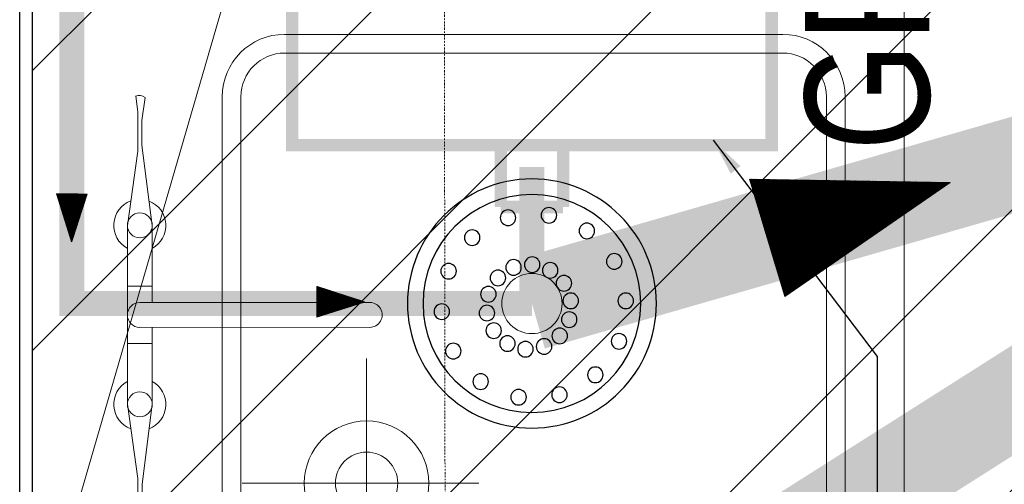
# Model space of a CAD drawing. Header units: millimetres. Extents: x 103872 to 294171, y 5570 to 32737.
# Tile 67 of 117: x 134548 to 135339, y 8952 to 9325. Entities that reach past the tile are written whole.
import ezdxf

# ---------------------------------------------------------------- set-up
doc = ezdxf.new("R2010")
doc.units = ezdxf.units.MM
doc.header["$LTSCALE"] = 2.5
doc.linetypes.add('CONTINOUS', pattern=[0])
doc.linetypes.add('DASHDOT2', pattern=[0.5, 0.25, -0.125, 0, -0.125])
for name, color, linetype, lineweight in [('00-ABM-PHE-DRAINAGE TEXT', 7, 'Continuous', 18), ('00-ABM-WASTE PIPE', 3, 'Continuous', 0), ('CKD Equipments', 252, 'Continuous', 0), ('Dimension', 40, 'Continuous', 0), ('Flow Direction', 1, 'Continuous', 0), ('FURNITURES', 30, 'Continuous', 15), ('GREASE TRAP', 6, 'Continuous', 5), ('K Equipment', 30, 'Continuous', 9), ('WALL', 132, 'Continuous', 25)]:
    doc.layers.add(name, color=color, linetype=linetype, lineweight=lineweight)
doc.layers.add('CKD Plumbing', color=6, linetype='Continuous')
doc.styles.add('arial 0.80', font='arial.ttf', dxfattribs={"width": 0.8})
doc.styles.get("Standard").update_dxf_attribs({"font": 'GOTHIC.TTF'})
doc.dimstyles.new('AJKD_30', dxfattribs={"dimscale": 30, "dimtxt": 2, "dimasz": 1, "dimexe": 0.8, "dimexo": 0.8, "dimgap": 0.5, "dimtad": 1, "dimdec": 0, "dimzin": 0, "dimdsep": 46, "dimtxsty": 'Standard', "dimblk": 'ARCHTICK', "dimcen": 0.125, "dimclrd": 251, "dimclre": 251, "dimclrt": 42, "dimadec": 0, "dimazin": 0, "dimtfac": 1, "dimtdec": 0, "dimtix": 1, "dimtmove": 0, "dimatfit": 3, "dimfxl": 1, "dimtolj": 1, "dimtzin": 0, "dimarcsym": 1})

# ---------------------------------------------------------------- blocks, each defined once
blk = doc.blocks.new('*U43')
at = {"color": 8}
blk.add_lwpolyline([(0, -100), (6936.3, -100), (6936.3, -90), (0, -90)], close=True, dxfattribs=at)
blk = doc.blocks.new('awreg')
at = {"layer": 'K Equipment', "color": 8}
for p, q in [((60804.5, 14506.41, -7.42), (60745.06, 14498.12, -7.42)), ((60804.5, 14506.41, -7.42), (60947.98, 14506.41, -7.42)), ((60853.28, 14486.4, -7.42), (60853.27, 14506.41, -7.42)), ((60899.2, 14486.4, -7.42), (60899.2, 14506.4, -7.42)), ((60947.98, 14506.41, -7.42), (61007.42, 14498.14, -7.42)), ((60713.49, 14498.12, -7.42), (60700.74, 14499.75, -7.42)), ((60713.49, 14498.12, -7.42), (60745.06, 14498.12, -7.42)), ((61038.98, 14498.13, -7.42), (61007.42, 14498.14, -7.42)), ((61038.98, 14498.13, -7.42), (61051.76, 14499.75, -7.42)), ((60720.25, 14494.67, -7.42), (60701.87, 14492.1, -7.42)), ((60720.25, 14494.67, -7.42), (60740.26, 14494.66, -7.42)), ((60804.51, 14486.4, -7.42), (60740.26, 14494.66, -7.42)), ((60866.24, 14496.41, -7.42), (60866.22, 14311.87, -7.42)), ((60886.24, 14496.4, -7.42), (60886.22, 14311.87, -7.42)), ((60947.98, 14486.41, -7.42), (61012.25, 14494.67, -7.42)), ((61032.24, 14494.67, -7.42), (61012.25, 14494.67, -7.42)), ((61032.24, 14494.67, -7.42), (61050.63, 14492.12, -7.42)), ((60804.51, 14486.4, -7.42), (60866.23, 14486.4, -7.42)), ((60886.25, 14486.4, -7.42), (60947.98, 14486.41, -7.42)), ((60701.19, 14430.21, -7.42), (61051.19, 14430.24, -7.42)), ((60701.19, 14415.21, -7.42), (61051.19, 14415.24, -7.42)), ((60741.2, 14224.36, -7.42), (60741.19, 14414.36, -7.42)), ((60651.19, 14380.2, -7.42), (60651.22, 13980.2, -7.42)), ((60666.19, 14380.21, -7.42), (60666.22, 13980.21, -7.42)), ((61086.19, 14380.24, -7.42), (61086.22, 13980.24, -7.42)), ((61101.19, 14380.24, -7.42), (61101.22, 13980.24, -7.42)), ((60651.19, 14314.35, -7.42), (60841.19, 14314.37, -7.42)), ((60701.22, 13945.21, -7.42), (61051.22, 13945.24, -7.42)), ((60701.22, 13930.21, -7.42), (61051.22, 13930.24, -7.42))]:
    blk.add_line(p, q, dxfattribs=at)
for centre, radius in [((60804.49, 14496.42, -7.42), 10), ((60947.95, 14496.42, -7.42), 10), ((60947.96, 14496.42, -7.42), 10), ((60741.19, 14314.36, -7.42), 50), ((60741.19, 14314.36, -7.42), 25)]:
    blk.add_circle(centre, radius, dxfattribs=at)
for centre, radius, start, end in [((60804.49, 14496.42, -7.42), 20.92, 28.55393, 159.67938), ((60947.96, 14496.43, -7.42), 20.92, 20.32735, 151.4528), ((60876.22, 14496.42, -7.42), 10, 0.00444, 180.00337), ((60707.62, 14496.89, -7.42), 7.49, 157.38568, 219.58356), ((61044.83, 14496.91, -7.42), 7.49, 320.42318, 22.62106), ((60804.49, 14496.42, -7.42), 20.92, 200.96581, 331.4528), ((60947.96, 14496.43, -7.42), 20.92, 208.55393, 339.04093), ((60701.19, 14380.21, -7.42), 50, 90.00405, 180.00405), ((61051.19, 14380.24, -7.42), 50, 0.00405, 90.00405), ((60701.19, 14380.21, -7.42), 35, 90.00405, 180.00405), ((61051.19, 14380.24, -7.42), 35, 0.00405, 90.00405), ((60876.22, 14311.87, -7.42), 10, 180.00337, 0.00337), ((60701.22, 13980.21, -7.42), 50, 180.00405, 270.00405), ((60701.22, 13980.21, -7.42), 35, 180.00405, 270.00405), ((61051.22, 13980.24, -7.42), 50, 270.00405, 0.00405), ((61051.22, 13980.24, -7.42), 35, 270.00405, 0.00405)]:
    blk.add_arc(centre, radius, start, end, dxfattribs=at)
blk = doc.blocks.new('ARCH')
at = {"layer": 'CKD Equipments', "color": 8}
blk.add_line((116420.83, 8510.58), (116420.83, 9960.58), dxfattribs=at)
at = {"layer": 'FURNITURES', "color": 8}
blk.add_line((116050.97, 9944.07, -0.09), (115720.83, 8810.58), dxfattribs=at)
at = {"layer": 'K Equipment', "color": 8, "linetype": 'DASHDOT2', "lineweight": 5, "ltscale": 2}
blk.add_lwpolyline([(116052.47, 8807.08), (116051.03, 9951.27)], dxfattribs=at)
at = {"layer": 'FURNITURES', "color": 8, "rotation": 89.99999999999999}
blk.add_blockref('awreg', (130303.69, -51788.28), dxfattribs=at)
at = {"layer": 'WALL', "color": 8, "xscale": -1, "rotation": 89.99999999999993}
blk.add_blockref('*U43', (115620.83, 13310.58), dxfattribs=at)
blk = doc.blocks.new('100 DNT')
at = {"layer": 'CKD Plumbing'}
for centre, radius in [((-0.13, -4.68), 101.6), ((-0.13, -4.68), 88.9), ((-14.03, 67.29), 6.35), ((19.38, 65.33), 6.35), ((-44.99, 54.56), 6.35), ((48.63, 49.06), 6.35), ((-67.36, 29.66), 6.35), ((-0.36, 27.01), 6.35), ((-15.04, 22.4), 6.35), ((14.87, 24.79), 6.35), ((67.93, 21.71), 6.35), ((-26.26, 11.87), 6.35), ((27.63, 16.19), 6.35), ((35.39, 2.9), 6.35), ((-76.71, -2.48), 6.35), ((-31.81, -2.48), 6.35), ((-31.81, -2.48), 6.35), ((-31.81, -2.48), 6.35), ((-31.81, -2.48), 6.35), ((-31.81, -2.48), 6.35), ((-31.81, -2.48), 6.35), ((-31.81, -2.48), 6.35), ((-31.81, -2.48), 6.35), ((-31.81, -2.48), 6.35), ((-31.81, -2.48), 6.35), ((-31.81, -2.48), 6.35), ((-31.81, -2.48), 6.35), ((-31.81, -2.48), 6.35), ((-31.81, -2.48), 6.35), ((-31.81, -2.48), 6.35), ((-31.81, -2.48), 6.35), ((-31.81, -2.48), 6.35), ((-31.81, -2.48), 6.35), ((-31.81, -2.48), 6.35), ((-31.81, -2.48), 6.35), ((-31.81, -2.48), 6.35), ((-31.81, -2.48), 6.35), ((-31.81, -2.48), 6.35), ((-31.81, -2.48), 6.35), ((-31.81, -2.48), 6.35), ((-31.81, -2.48), 6.35), ((-31.81, -2.48), 6.35), ((36.62, -12.43), 6.35), ((73.45, -11.3), 6.35), ((-30.58, -17.81), 6.35), ((31.07, -26.79), 6.35), ((-71.19, -35.49), 6.35), ((-22.82, -31.1), 6.35), ((19.84, -37.31), 6.35), ((-10.07, -39.7), 6.35), ((5.16, -41.92), 6.35), ((64.1, -43.44), 6.35), ((-51.89, -62.84), 6.35), ((41.73, -68.34), 6.35), ((-22.64, -79.11), 6.35), ((10.78, -81.07), 6.35)]:
    blk.add_circle(centre, radius, dxfattribs=at)
blk = doc.blocks.new('100DNT')
at = {"layer": 'CKD Plumbing'}
blk.add_blockref('100 DNT', (0.13, 4.68), dxfattribs=at)
blk = doc.blocks.new('A$C2E265D50')
at = {"layer": 'GREASE TRAP', "const_width": 10}
blk.add_lwpolyline([(237.5, 192.5), (237.5, -192.5), (-237.5, -192.5), (-237.5, 192.5)], close=True, dxfattribs=at)
for points in [[(-237.5, 25), (-287, 25)], [(-287, 25), (-287, -25)], [(237.5, 25), (287, 25)], [(287, 25), (287, -25)], [(-237.5, -25), (-287, -25)], [(237.5, -25), (287, -25)]]:
    blk.add_lwpolyline(points, dxfattribs=at)
blk = doc.blocks.new('_ArchTick')
at = {"color": 0, "linetype": 'ByBlock', "const_width": 0.15}
blk.add_lwpolyline([(-0.5, -0.5), (0.5, 0.5)], dxfattribs=at)
blk = doc.blocks.new('arrow direction')
at = {"linetype": 'Continuous'}
h = blk.add_hatch(dxfattribs=at)
h.set_pattern_fill('ANSI31', color=256, scale=1.5)
h.set_pattern_definition([(45, (14896.56726, 162392.98008), (-0.13258252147, 0.13258252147), [])])
h.paths.add_polyline_path([(-46.29, -29.66), (46.29, 0), (24.24, 7.06), (-46.29, 29.66)])
blk.add_lwpolyline([(-46.29, -29.66), (46.29, 0), (46.29, 0), (-46.29, 29.66)], close=True, dxfattribs=at)

msp = doc.modelspace()

# ---------------------------------------------------------------- block references
at = {"layer": 'Dimension'}
msp.add_blockref('ARCH', (18837.33, 0), dxfattribs=at)

# ---------------------------------------------------------------- next in the draw order: hatches: boundary and pattern name
h = msp.add_hatch(dxfattribs=at)
h.set_pattern_fill('ANSI31', color=5, scale=50)
h.paths.add_polyline_path([(137058.16, 13210.58), (134558.16, 13210.58), (134558.16, 8500.58), (137058.16, 8500.58)])

# ---------------------------------------------------------------- next in the draw order: linework, layer by layer
at = {"layer": '00-ABM-WASTE PIPE', "color": 5, "const_width": 20, "elevation": 0}
msp.add_lwpolyline([(134959.38, 9097.04), (134589.95, 9097.04), (134589.95, 9784.28), (134958.92, 9788.82)], dxfattribs=at)
at = {"layer": '00-ABM-WASTE PIPE', "const_width": 75, "elevation": 0}
msp.add_lwpolyline([(134959.38, 9097.04), (135413.27, 9227.59)], dxfattribs=at)
at = {"layer": '00-ABM-WASTE PIPE', "linetype": 'CONTINOUS', "ltscale": 0.009, "const_width": 20, "elevation": 0}
msp.add_lwpolyline([(134959.38, 9097.04), (134959.38, 9206.67)], dxfattribs=at)
at = {"layer": '00-ABM-WASTE PIPE', "const_width": 75}
msp.add_lwpolyline([(134651.42, 8579.46), (135413.27, 9062.49)], dxfattribs=at)
at = {"layer": '00-ABM-WASTE PIPE', "linetype": 'CONTINOUS', "ltscale": 0.009}
msp.add_circle((134959.38, 9097.04, 0), 24.16, dxfattribs=at)
at = {"layer": 'Dimension', "color": 5}
msp.add_lwpolyline([(137058.16, 13210.58), (134558.16, 13210.58), (134558.16, 8500.58), (137058.16, 8500.58)], close=True, dxfattribs=at)

# ---------------------------------------------------------------- next in the draw order: block references
at = {"xscale": -1, "rotation": 270}
msp.add_blockref('A$C2E265D50', (134959.38, 9461.48, 0), dxfattribs=at)
at = {"layer": 'CKD Plumbing', "xscale": -0.9832238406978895, "yscale": 0.9832238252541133, "zscale": 0.9832238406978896, "rotation": 359.9999999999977}
msp.add_blockref('100DNT', (134959.38, 9097.04, 0), dxfattribs=at)
at = {"layer": 'Flow Direction'}
for p, xscale, yscale, zscale, rotation in [((135221.68, 9171.89, -7.42), -1.657176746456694, 1.657176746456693, 1.657176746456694, 196.8112502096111), ((134589.9, 9165.73, 0), -0.4142941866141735, 0.4142941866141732, 0.4142941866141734, 89.8352998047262), ((134805.85, 9098.32, -7.42), -0.4142941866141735, 0.4142941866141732, 0.4142941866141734, 179.8352998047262)]:
    msp.add_blockref('arrow direction', p, dxfattribs=dict(at, xscale=xscale, yscale=yscale, zscale=zscale, rotation=rotation))

# ---------------------------------------------------------------- next in the draw order: texts
at = {"layer": '00-ABM-PHE-DRAINAGE TEXT', "style": 'arial 0.80', "width": 0.8}
msp.add_text('GREASE TRAP', height=100, rotation=90, dxfattribs=at).set_placement((135278.51, 9219.46))

# ---------------------------------------------------------------- next in the draw order: leaders
at = {"layer": 'Dimension'}
msp.add_leader([(135104.8, 9228.15), (135236.41, 9054.45), (135236.41, 8457.05)], dimstyle='AJKD_30', override={"dimgap": 0.5, "dimtad": 0, "dimfxl": 10, "dimfxlon": 1}, dxfattribs=at)

doc.saveas('drawing.dxf')
